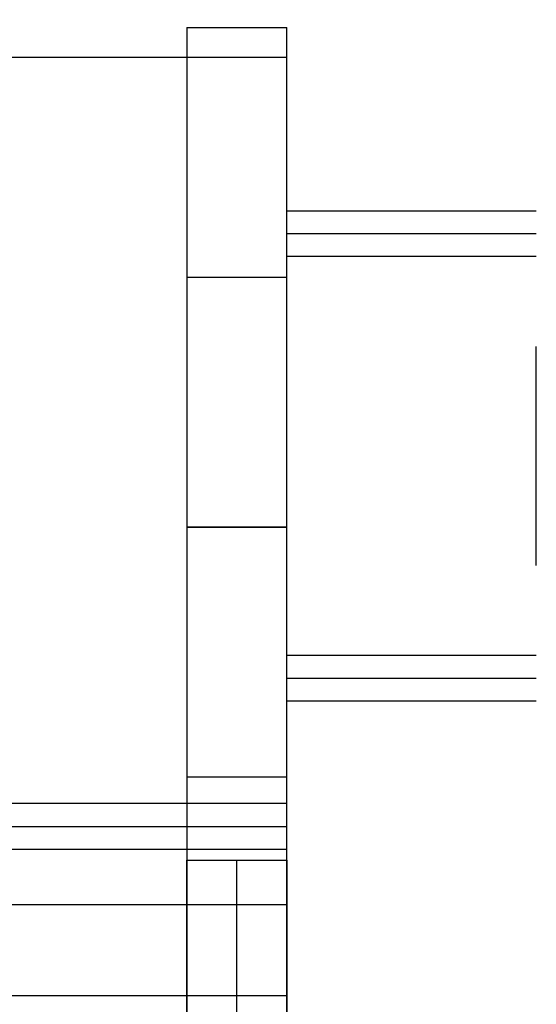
# Model space of a CAD drawing. Header units: millimetres. Extents: x -443 to 78, y -75 to 91.
# Tile 39 of 40: x 71.37 to 77.58, y 63.27 to 75.09. Entities that reach past the tile are written whole.
import ezdxf

# ---------------------------------------------------------------- set-up
doc = ezdxf.new("R2010")
doc.units = ezdxf.units.MM
doc.header["$MEASUREMENT"] = 0
doc.layers.add('Predefinito', color=5, linetype='Continuous')

msp = doc.modelspace()

# ---------------------------------------------------------------- linework, layer by layer
at = {"layer": 'Predefinito', "extrusion": (1, 0, 0)}
for points in [[(89.809, 37.552), (39.125, 150.656)], [(38.03, 150.165), (88.714, 37.062)], [(72.798, 16.906), (84.697, 23.005)], [(84.15, 24.073), (72.25, 17.974)], [(75, 11.2), (75, 38)], [(65, 48), (65.222, 47.998), (65.446, 47.99), (65.671, 47.977), (65.899, 47.96), (66.127, 47.936), (66.357, 47.908), (66.588, 47.873), (66.82, 47.833), (67.052, 47.787), (67.285, 47.735), (67.518, 47.678), (67.752, 47.614), (67.985, 47.544), (68.217, 47.468), (68.45, 47.386), (68.681, 47.298), (68.911, 47.203), (69.14, 47.103), (69.367, 46.996), (69.593, 46.883), (69.816, 46.764), (70.038, 46.638), (70.256, 46.507), (70.472, 46.37), (70.685, 46.227), (70.895, 46.078), (71.101, 45.924), (71.303, 45.764), (71.501, 45.598), (71.696, 45.427), (71.886, 45.252), (72.071, 45.071), (72.252, 44.886), (72.427, 44.696), (72.598, 44.501), (72.764, 44.303), (72.924, 44.101), (73.078, 43.895), (73.227, 43.685), (73.37, 43.472), (73.507, 43.256), (73.638, 43.038), (73.764, 42.816), (73.883, 42.593), (73.996, 42.367), (74.103, 42.14), (74.203, 41.911), (74.298, 41.681), (74.386, 41.45), (74.468, 41.217), (74.544, 40.985), (74.614, 40.752), (74.678, 40.518), (74.735, 40.285), (74.787, 40.052), (74.833, 39.82), (74.873, 39.588), (74.908, 39.357), (74.936, 39.127), (74.96, 38.899), (74.977, 38.671), (74.99, 38.446), (74.998, 38.222), (75, 38)], [(65, 48), (65.222, 47.998), (65.446, 47.99), (65.671, 47.977), (65.899, 47.96), (66.127, 47.936), (66.357, 47.908), (66.588, 47.873), (66.82, 47.833), (67.052, 47.787), (67.285, 47.735), (67.518, 47.678), (67.752, 47.614), (67.985, 47.544), (68.217, 47.468), (68.45, 47.386), (68.681, 47.298), (68.911, 47.203), (69.14, 47.103), (69.367, 46.996), (69.593, 46.883), (69.816, 46.764), (70.038, 46.638), (70.256, 46.507), (70.472, 46.37), (70.685, 46.227), (70.895, 46.078), (71.101, 45.924), (71.303, 45.764), (71.501, 45.598), (71.696, 45.427), (71.886, 45.252), (72.071, 45.071), (72.252, 44.886), (72.427, 44.696), (72.598, 44.501), (72.764, 44.303), (72.924, 44.101), (73.078, 43.895), (73.227, 43.685), (73.37, 43.472), (73.507, 43.256), (73.638, 43.038), (73.764, 42.816), (73.883, 42.593), (73.996, 42.367), (74.103, 42.14), (74.203, 41.911), (74.298, 41.681), (74.386, 41.45), (74.468, 41.217), (74.544, 40.985), (74.614, 40.752), (74.678, 40.518), (74.735, 40.285), (74.787, 40.052), (74.833, 39.82), (74.873, 39.588), (74.908, 39.357), (74.936, 39.127), (74.96, 38.899), (74.977, 38.671), (74.99, 38.446), (74.998, 38.222), (75, 38)], [(75, 38), (75, 11.2)], [(75, 38), (74.998, 38.222), (74.99, 38.446), (74.977, 38.671), (74.96, 38.899), (74.936, 39.127), (74.908, 39.357), (74.873, 39.588), (74.833, 39.82), (74.787, 40.052), (74.735, 40.285), (74.678, 40.518), (74.614, 40.752), (74.544, 40.985), (74.468, 41.217), (74.386, 41.45), (74.298, 41.681), (74.203, 41.911), (74.103, 42.14), (73.996, 42.367), (73.883, 42.593), (73.764, 42.816), (73.638, 43.038), (73.507, 43.256), (73.37, 43.472), (73.227, 43.685), (73.078, 43.895), (72.924, 44.101), (72.764, 44.303), (72.598, 44.501), (72.427, 44.696), (72.252, 44.886), (72.071, 45.071), (71.886, 45.252), (71.696, 45.427), (71.501, 45.598), (71.303, 45.764), (71.101, 45.924), (70.895, 46.078), (70.685, 46.227), (70.472, 46.37), (70.256, 46.507), (70.038, 46.638), (69.816, 46.764), (69.593, 46.883), (69.367, 46.996), (69.14, 47.103), (68.911, 47.203), (68.681, 47.298), (68.45, 47.386), (68.217, 47.468), (67.985, 47.544), (67.752, 47.614), (67.518, 47.678), (67.285, 47.735), (67.052, 47.787), (66.82, 47.833), (66.588, 47.873), (66.357, 47.908), (66.127, 47.936), (65.899, 47.96), (65.671, 47.977), (65.446, 47.99), (65.222, 47.998), (65, 48)], [(72.25, 17.974), (72.798, 16.906)], [(72.798, 16.906), (72.25, 17.974)], [(72.798, 16.906), (67.458, 14.169)], [(72.798, 16.906), (72.25, 17.974)], [(66.911, 15.237), (72.25, 17.974)], [(69, 12), (69.067, 12.001), (69.134, 12.003), (69.201, 12.007), (69.27, 12.012), (69.338, 12.019), (69.407, 12.028), (69.476, 12.038), (69.546, 12.05), (69.616, 12.064), (69.686, 12.079), (69.755, 12.097), (69.825, 12.116), (69.895, 12.137), (69.965, 12.16), (70.035, 12.184), (70.104, 12.211), (70.173, 12.239), (70.242, 12.269), (70.31, 12.301), (70.378, 12.335), (70.445, 12.371), (70.511, 12.408), (70.577, 12.448), (70.642, 12.489), (70.705, 12.532), (70.768, 12.577), (70.83, 12.623), (70.891, 12.671), (70.95, 12.721), (71.009, 12.772), (71.066, 12.824), (71.121, 12.879), (71.176, 12.934), (71.228, 12.991), (71.279, 13.05), (71.329, 13.109), (71.377, 13.17), (71.423, 13.232), (71.468, 13.295), (71.511, 13.358), (71.552, 13.423), (71.592, 13.489), (71.629, 13.555), (71.665, 13.622), (71.699, 13.69), (71.731, 13.758), (71.761, 13.827), (71.789, 13.896), (71.816, 13.965), (71.84, 14.035), (71.863, 14.105), (71.884, 14.175), (71.903, 14.245), (71.921, 14.314), (71.936, 14.384), (71.95, 14.454), (71.962, 14.524), (71.972, 14.593), (71.981, 14.662), (71.988, 14.73), (71.993, 14.799), (71.997, 14.866), (71.999, 14.933), (72, 15), (71.999, 15.067), (71.997, 15.134), (71.993, 15.201), (71.988, 15.27), (71.981, 15.338), (71.972, 15.407), (71.962, 15.476), (71.95, 15.546), (71.936, 15.616), (71.921, 15.686), (71.903, 15.755), (71.884, 15.825), (71.863, 15.895), (71.84, 15.965), (71.816, 16.035), (71.789, 16.104), (71.761, 16.173), (71.731, 16.242), (71.699, 16.31), (71.665, 16.378), (71.629, 16.445), (71.592, 16.511), (71.552, 16.577), (71.511, 16.642), (71.468, 16.705), (71.423, 16.768), (71.377, 16.83), (71.329, 16.891), (71.279, 16.95), (71.228, 17.009), (71.176, 17.066), (71.121, 17.121), (71.066, 17.176), (71.009, 17.228), (70.95, 17.279), (70.891, 17.329), (70.83, 17.377), (70.768, 17.423), (70.705, 17.468), (70.642, 17.511), (70.577, 17.552), (70.511, 17.592), (70.445, 17.629), (70.378, 17.665), (70.31, 17.699), (70.242, 17.731), (70.173, 17.761), (70.104, 17.789), (70.035, 17.816), (69.965, 17.84), (69.895, 17.863), (69.825, 17.884), (69.755, 17.903), (69.686, 17.921), (69.616, 17.936), (69.546, 17.95), (69.476, 17.962), (69.407, 17.972), (69.338, 17.981), (69.27, 17.988), (69.201, 17.993), (69.134, 17.997), (69.067, 17.999), (69, 18)], [(69, 12), (69.067, 12.001), (69.134, 12.003), (69.201, 12.007), (69.27, 12.012), (69.338, 12.019), (69.407, 12.028), (69.476, 12.038), (69.546, 12.05), (69.616, 12.064), (69.686, 12.079), (69.755, 12.097), (69.825, 12.116), (69.895, 12.137), (69.965, 12.16), (70.035, 12.184), (70.104, 12.211), (70.173, 12.239), (70.242, 12.269), (70.31, 12.301), (70.378, 12.335), (70.445, 12.371), (70.511, 12.408), (70.577, 12.448), (70.642, 12.489), (70.705, 12.532), (70.768, 12.577), (70.83, 12.623), (70.891, 12.671), (70.95, 12.721), (71.009, 12.772), (71.066, 12.824), (71.121, 12.879), (71.176, 12.934), (71.228, 12.991), (71.279, 13.05), (71.329, 13.109), (71.377, 13.17), (71.423, 13.232), (71.468, 13.295), (71.511, 13.358), (71.552, 13.423), (71.592, 13.489), (71.629, 13.555), (71.665, 13.622), (71.699, 13.69), (71.731, 13.758), (71.761, 13.827), (71.789, 13.896), (71.816, 13.965), (71.84, 14.035), (71.863, 14.105), (71.884, 14.175), (71.903, 14.245), (71.921, 14.314), (71.936, 14.384), (71.95, 14.454), (71.962, 14.524), (71.972, 14.593), (71.981, 14.662), (71.988, 14.73), (71.993, 14.799), (71.997, 14.866), (71.999, 14.933), (72, 15), (71.999, 15.067), (71.997, 15.134), (71.993, 15.201), (71.988, 15.27), (71.981, 15.338), (71.972, 15.407), (71.962, 15.476), (71.95, 15.546), (71.936, 15.616), (71.921, 15.686), (71.903, 15.755), (71.884, 15.825), (71.863, 15.895), (71.84, 15.965), (71.816, 16.035), (71.789, 16.104), (71.761, 16.173), (71.731, 16.242), (71.699, 16.31), (71.665, 16.378), (71.629, 16.445), (71.592, 16.511), (71.552, 16.577), (71.511, 16.642), (71.468, 16.705), (71.423, 16.768), (71.377, 16.83), (71.329, 16.891), (71.279, 16.95), (71.228, 17.009), (71.176, 17.066), (71.121, 17.121), (71.066, 17.176), (71.009, 17.228), (70.95, 17.279), (70.891, 17.329), (70.83, 17.377), (70.768, 17.423), (70.705, 17.468), (70.642, 17.511), (70.577, 17.552), (70.511, 17.592), (70.445, 17.629), (70.378, 17.665), (70.31, 17.699), (70.242, 17.731), (70.173, 17.761), (70.104, 17.789), (70.035, 17.816), (69.965, 17.84), (69.895, 17.863), (69.825, 17.884), (69.755, 17.903), (69.686, 17.921), (69.616, 17.936), (69.546, 17.95), (69.476, 17.962), (69.407, 17.972), (69.338, 17.981), (69.27, 17.988), (69.201, 17.993), (69.134, 17.997), (69.067, 17.999), (69, 18)], [(69, 18), (69.067, 17.999), (69.134, 17.997), (69.201, 17.993), (69.27, 17.988), (69.338, 17.981), (69.407, 17.972), (69.476, 17.962), (69.546, 17.95), (69.616, 17.936), (69.686, 17.921), (69.755, 17.903), (69.825, 17.884), (69.895, 17.863), (69.965, 17.84), (70.035, 17.816), (70.104, 17.789), (70.173, 17.761), (70.242, 17.731), (70.31, 17.699), (70.378, 17.665), (70.445, 17.629), (70.511, 17.592), (70.577, 17.552), (70.642, 17.511), (70.705, 17.468), (70.768, 17.423), (70.83, 17.377), (70.891, 17.329), (70.95, 17.279), (71.009, 17.228), (71.066, 17.176), (71.121, 17.121), (71.176, 17.066), (71.228, 17.009), (71.279, 16.95), (71.329, 16.891), (71.377, 16.83), (71.423, 16.768), (71.468, 16.705), (71.511, 16.642), (71.552, 16.577), (71.592, 16.511), (71.629, 16.445), (71.665, 16.378), (71.699, 16.31), (71.731, 16.242), (71.761, 16.173), (71.789, 16.104), (71.816, 16.035), (71.84, 15.965), (71.863, 15.895), (71.884, 15.825), (71.903, 15.755), (71.921, 15.686), (71.936, 15.616), (71.95, 15.546), (71.962, 15.476), (71.972, 15.407), (71.981, 15.338), (71.988, 15.27), (71.993, 15.201), (71.997, 15.134), (71.999, 15.067), (72, 15), (71.999, 14.933), (71.997, 14.866), (71.993, 14.799), (71.988, 14.73), (71.981, 14.662), (71.972, 14.593), (71.962, 14.524), (71.95, 14.454), (71.936, 14.384), (71.921, 14.314), (71.903, 14.245), (71.884, 14.175), (71.863, 14.105), (71.84, 14.035), (71.816, 13.965), (71.789, 13.896), (71.761, 13.827), (71.731, 13.758), (71.699, 13.69), (71.665, 13.622), (71.629, 13.555), (71.592, 13.489), (71.552, 13.423), (71.511, 13.358), (71.468, 13.295), (71.423, 13.232), (71.377, 13.17), (71.329, 13.109), (71.279, 13.05), (71.228, 12.991), (71.176, 12.934), (71.121, 12.879), (71.066, 12.824), (71.009, 12.772), (70.95, 12.721), (70.891, 12.671), (70.83, 12.623), (70.768, 12.577), (70.705, 12.532), (70.642, 12.489), (70.577, 12.448), (70.511, 12.408), (70.445, 12.371), (70.378, 12.335), (70.31, 12.301), (70.242, 12.269), (70.173, 12.239), (70.104, 12.211), (70.035, 12.184), (69.965, 12.16), (69.895, 12.137), (69.825, 12.116), (69.755, 12.097), (69.686, 12.079), (69.616, 12.064), (69.546, 12.05), (69.476, 12.038), (69.407, 12.028), (69.338, 12.019), (69.27, 12.012), (69.201, 12.007), (69.134, 12.003), (69.067, 12.001), (69, 12)], [(69.854, 15.397), (69.854, 16.746)], [(69, 18), (68.933, 17.999), (68.866, 17.997), (68.799, 17.993), (68.73, 17.988), (68.662, 17.981), (68.593, 17.972), (68.524, 17.962), (68.454, 17.95), (68.384, 17.936), (68.314, 17.921), (68.245, 17.903), (68.175, 17.884), (68.105, 17.863), (68.035, 17.84), (67.965, 17.816), (67.896, 17.789), (67.827, 17.761), (67.758, 17.731), (67.69, 17.699), (67.622, 17.665), (67.555, 17.629), (67.489, 17.592), (67.423, 17.552), (67.358, 17.511), (67.295, 17.468), (67.232, 17.423), (67.17, 17.377), (67.109, 17.329), (67.05, 17.279), (66.991, 17.228), (66.934, 17.176), (66.879, 17.121), (66.824, 17.066), (66.772, 17.009), (66.721, 16.95), (66.671, 16.891), (66.623, 16.83), (66.577, 16.768), (66.532, 16.705), (66.489, 16.642), (66.448, 16.577), (66.408, 16.511), (66.371, 16.445), (66.335, 16.378), (66.301, 16.31), (66.269, 16.242), (66.239, 16.173), (66.211, 16.104), (66.184, 16.035), (66.16, 15.965), (66.137, 15.895), (66.116, 15.825), (66.097, 15.755), (66.079, 15.686), (66.064, 15.616), (66.05, 15.546), (66.038, 15.476), (66.028, 15.407), (66.019, 15.338), (66.012, 15.27), (66.007, 15.201), (66.003, 15.134), (66.001, 15.067), (66, 15), (66.001, 14.933), (66.003, 14.866), (66.007, 14.799), (66.012, 14.73), (66.019, 14.662), (66.028, 14.593), (66.038, 14.524), (66.05, 14.454), (66.064, 14.384), (66.079, 14.314), (66.097, 14.245), (66.116, 14.175), (66.137, 14.105), (66.16, 14.035), (66.184, 13.965), (66.211, 13.896), (66.239, 13.827), (66.269, 13.758), (66.301, 13.69), (66.335, 13.622), (66.371, 13.555), (66.408, 13.489), (66.448, 13.423), (66.489, 13.358), (66.532, 13.295), (66.577, 13.232), (66.623, 13.17), (66.671, 13.109), (66.721, 13.05), (66.772, 12.991), (66.824, 12.934), (66.879, 12.879), (66.934, 12.824), (66.991, 12.772), (67.05, 12.721), (67.109, 12.671), (67.17, 12.623), (67.232, 12.577), (67.295, 12.532), (67.358, 12.489), (67.423, 12.448), (67.489, 12.408), (67.555, 12.371), (67.622, 12.335), (67.69, 12.301), (67.758, 12.269), (67.827, 12.239), (67.896, 12.211), (67.965, 12.184), (68.035, 12.16), (68.105, 12.137), (68.175, 12.116), (68.245, 12.097), (68.314, 12.079), (68.384, 12.064), (68.454, 12.05), (68.524, 12.038), (68.593, 12.028), (68.662, 12.019), (68.73, 12.012), (68.799, 12.007), (68.866, 12.003), (68.933, 12.001), (69, 12)], [(69, 18), (68.933, 17.999), (68.866, 17.997), (68.799, 17.993), (68.73, 17.988), (68.662, 17.981), (68.593, 17.972), (68.524, 17.962), (68.454, 17.95), (68.384, 17.936), (68.314, 17.921), (68.245, 17.903), (68.175, 17.884), (68.105, 17.863), (68.035, 17.84), (67.965, 17.816), (67.896, 17.789), (67.827, 17.761), (67.758, 17.731), (67.69, 17.699), (67.622, 17.665), (67.555, 17.629), (67.489, 17.592), (67.423, 17.552), (67.358, 17.511), (67.295, 17.468), (67.232, 17.423), (67.17, 17.377), (67.109, 17.329), (67.05, 17.279), (66.991, 17.228), (66.934, 17.176), (66.879, 17.121), (66.824, 17.066), (66.772, 17.009), (66.721, 16.95), (66.671, 16.891), (66.623, 16.83), (66.577, 16.768), (66.532, 16.705), (66.489, 16.642), (66.448, 16.577), (66.408, 16.511), (66.371, 16.445), (66.335, 16.378), (66.301, 16.31), (66.269, 16.242), (66.239, 16.173), (66.211, 16.104), (66.184, 16.035), (66.16, 15.965), (66.137, 15.895), (66.116, 15.825), (66.097, 15.755), (66.079, 15.686), (66.064, 15.616), (66.05, 15.546), (66.038, 15.476), (66.028, 15.407), (66.019, 15.338), (66.012, 15.27), (66.007, 15.201), (66.003, 15.134), (66.001, 15.067), (66, 15), (66.001, 14.933), (66.003, 14.866), (66.007, 14.799), (66.012, 14.73), (66.019, 14.662), (66.028, 14.593), (66.038, 14.524), (66.05, 14.454), (66.064, 14.384), (66.079, 14.314), (66.097, 14.245), (66.116, 14.175), (66.137, 14.105), (66.16, 14.035), (66.184, 13.965), (66.211, 13.896), (66.239, 13.827), (66.269, 13.758), (66.301, 13.69), (66.335, 13.622), (66.371, 13.555), (66.408, 13.489), (66.448, 13.423), (66.489, 13.358), (66.532, 13.295), (66.577, 13.232), (66.623, 13.17), (66.671, 13.109), (66.721, 13.05), (66.772, 12.991), (66.824, 12.934), (66.879, 12.879), (66.934, 12.824), (66.991, 12.772), (67.05, 12.721), (67.109, 12.671), (67.17, 12.623), (67.232, 12.577), (67.295, 12.532), (67.358, 12.489), (67.423, 12.448), (67.489, 12.408), (67.555, 12.371), (67.622, 12.335), (67.69, 12.301), (67.758, 12.269), (67.827, 12.239), (67.896, 12.211), (67.965, 12.184), (68.035, 12.16), (68.105, 12.137), (68.175, 12.116), (68.245, 12.097), (68.314, 12.079), (68.384, 12.064), (68.454, 12.05), (68.524, 12.038), (68.593, 12.028), (68.662, 12.019), (68.73, 12.012), (68.799, 12.007), (68.866, 12.003), (68.933, 12.001), (69, 12)], [(69, 12), (68.933, 12.001), (68.866, 12.003), (68.799, 12.007), (68.73, 12.012), (68.662, 12.019), (68.593, 12.028), (68.524, 12.038), (68.454, 12.05), (68.384, 12.064), (68.314, 12.079), (68.245, 12.097), (68.175, 12.116), (68.105, 12.137), (68.035, 12.16), (67.965, 12.184), (67.896, 12.211), (67.827, 12.239), (67.758, 12.269), (67.69, 12.301), (67.622, 12.335), (67.555, 12.371), (67.489, 12.408), (67.423, 12.448), (67.358, 12.489), (67.295, 12.532), (67.232, 12.577), (67.17, 12.623), (67.109, 12.671), (67.05, 12.721), (66.991, 12.772), (66.934, 12.824), (66.879, 12.879), (66.824, 12.934), (66.772, 12.991), (66.721, 13.05), (66.671, 13.109), (66.623, 13.17), (66.577, 13.232), (66.532, 13.295), (66.489, 13.358), (66.448, 13.423), (66.408, 13.489), (66.371, 13.555), (66.335, 13.622), (66.301, 13.69), (66.269, 13.758), (66.239, 13.827), (66.211, 13.896), (66.184, 13.965), (66.16, 14.035), (66.137, 14.105), (66.116, 14.175), (66.097, 14.245), (66.079, 14.314), (66.064, 14.384), (66.05, 14.454), (66.038, 14.524), (66.028, 14.593), (66.019, 14.662), (66.012, 14.73), (66.007, 14.799), (66.003, 14.866), (66.001, 14.933), (66, 15), (66.001, 15.067), (66.003, 15.134), (66.007, 15.201), (66.012, 15.27), (66.019, 15.338), (66.028, 15.407), (66.038, 15.476), (66.05, 15.546), (66.064, 15.616), (66.079, 15.686), (66.097, 15.755), (66.116, 15.825), (66.137, 15.895), (66.16, 15.965), (66.184, 16.035), (66.211, 16.104), (66.239, 16.173), (66.269, 16.242), (66.301, 16.31), (66.335, 16.378), (66.371, 16.445), (66.408, 16.511), (66.448, 16.577), (66.489, 16.642), (66.532, 16.705), (66.577, 16.768), (66.623, 16.83), (66.671, 16.891), (66.721, 16.95), (66.772, 17.009), (66.824, 17.066), (66.879, 17.121), (66.934, 17.176), (66.991, 17.228), (67.05, 17.279), (67.109, 17.329), (67.17, 17.377), (67.232, 17.423), (67.295, 17.468), (67.358, 17.511), (67.423, 17.552), (67.489, 17.592), (67.555, 17.629), (67.622, 17.665), (67.69, 17.699), (67.758, 17.731), (67.827, 17.761), (67.896, 17.789), (67.965, 17.816), (68.035, 17.84), (68.105, 17.863), (68.175, 17.884), (68.245, 17.903), (68.314, 17.921), (68.384, 17.936), (68.454, 17.95), (68.524, 17.962), (68.593, 17.972), (68.662, 17.981), (68.73, 17.988), (68.799, 17.993), (68.866, 17.997), (68.933, 17.999), (69, 18)], [(67.458, 14.169), (65.678, 13.257)], [(67.458, 14.169), (66.911, 15.237)], [(66.911, 15.237), (67.458, 14.169)], [(66.911, 15.237), (67.458, 14.169)], [(65.131, 14.325), (66.911, 15.237)], [(66.294, 13.573), (66.294, 14.921)], [(65.131, 14.325), (65.678, 13.257)]]:
    msp.add_lwpolyline(points, dxfattribs=at)
at = {"layer": 'Predefinito', "extrusion": (0, 1, 0)}
for points in [[(-63.378, 1.2), (-63.6, 1.202), (-63.824, 1.21), (-64.05, 1.223), (-64.277, 1.24), (-64.505, 1.264), (-64.735, 1.292), (-64.966, 1.327), (-65.198, 1.367), (-65.43, 1.413), (-65.663, 1.465), (-65.897, 1.522), (-66.13, 1.586), (-66.363, 1.656), (-66.596, 1.732), (-66.828, 1.814), (-67.059, 1.902), (-67.289, 1.997), (-67.518, 2.097), (-67.746, 2.204), (-67.971, 2.317), (-68.195, 2.436), (-68.416, 2.562), (-68.635, 2.693), (-68.85, 2.83), (-69.063, 2.973), (-69.273, 3.122), (-69.479, 3.276), (-69.681, 3.436), (-69.88, 3.602), (-70.074, 3.773), (-70.264, 3.948), (-70.449, 4.129), (-70.63, 4.314), (-70.806, 4.504), (-70.976, 4.699), (-71.142, 4.897), (-71.302, 5.099), (-71.456, 5.305), (-71.605, 5.515), (-71.748, 5.728), (-71.885, 5.944), (-72.017, 6.162), (-72.142, 6.384), (-72.261, 6.607), (-72.374, 6.833), (-72.481, 7.06), (-72.582, 7.289), (-72.676, 7.519), (-72.764, 7.75), (-72.847, 7.983), (-72.923, 8.215), (-72.992, 8.448), (-73.056, 8.682), (-73.114, 8.915), (-73.166, 9.148), (-73.211, 9.38), (-73.251, 9.612), (-73.286, 9.843), (-73.315, 10.073), (-73.338, 10.301), (-73.356, 10.529), (-73.368, 10.754), (-73.376, 10.978), (-73.378, 11.2)], [(-74.578, 11.2), (-74.576, 10.951), (-74.567, 10.701), (-74.553, 10.448), (-74.533, 10.194), (-74.507, 9.938), (-74.475, 9.68), (-74.436, 9.422), (-74.391, 9.162), (-74.34, 8.902), (-74.282, 8.641), (-74.217, 8.38), (-74.146, 8.118), (-74.068, 7.857), (-73.983, 7.596), (-73.891, 7.336), (-73.792, 7.077), (-73.686, 6.819), (-73.573, 6.563), (-73.454, 6.308), (-73.327, 6.056), (-73.194, 5.806), (-73.053, 5.558), (-72.906, 5.313), (-72.753, 5.071), (-72.592, 4.833), (-72.426, 4.598), (-72.253, 4.367), (-72.073, 4.141), (-71.888, 3.918), (-71.697, 3.701), (-71.5, 3.488), (-71.298, 3.28), (-71.09, 3.078), (-70.878, 2.881), (-70.66, 2.69), (-70.438, 2.505), (-70.211, 2.326), (-69.98, 2.153), (-69.745, 1.986), (-69.507, 1.826), (-69.265, 1.672), (-69.02, 1.525), (-68.773, 1.385), (-68.522, 1.251), (-68.27, 1.125), (-68.015, 1.005), (-67.759, 0.892), (-67.501, 0.786), (-67.242, 0.688), (-66.982, 0.596), (-66.721, 0.511), (-66.46, 0.432), (-66.199, 0.361), (-65.938, 0.296), (-65.677, 0.238), (-65.416, 0.187), (-65.157, 0.142), (-64.898, 0.104), (-64.641, 0.071), (-64.385, 0.045), (-64.13, 0.025), (-63.878, 0.011), (-63.627, 0.003), (-63.378, 0)]]:
    msp.add_lwpolyline(points, dxfattribs=at)
at = {"layer": 'Predefinito'}
for points in [[(73.378, 75), (74.578, 75)], [(73.378, 75), (73.378, -75)], [(73.378, 75), (74.578, 75)], [(73.378, 75), (73.378, 59.917)], [(74.578, -75), (74.578, 75)], [(74.578, 60.96), (74.578, 75)], [(74.578, 74.64), (-75.422, 74.64)], [(74.578, 72.798), (77.578, 72.798)], [(74.578, 72.524), (77.578, 72.524)], [(77.578, 72.25), (74.578, 72.25)], [(73.378, 72), (74.578, 72)], [(77.578, 68.539), (77.578, 71.169)], [(73.378, 69), (74.578, 69)], [(74.578, 69), (73.378, 69)], [(77.578, 67.458), (74.578, 67.458)], [(74.578, 65.171), (74.578, 67.418)], [(74.578, 67.184), (77.578, 67.184)], [(74.578, 65.679), (74.578, 66.994)], [(74.578, 66.911), (77.578, 66.911)], [(73.378, 66), (74.578, 66)], [(74.578, 65.678), (-75.422, 65.678)], [(-75.422, 65.405), (74.578, 65.405)], [(-75.422, 65.131), (74.578, 65.131)], [(73.378, -65), (73.378, 65)], [(73.378, 65), (74.578, 65)], [(73.978, -65), (73.978, 65)], [(74.578, 65), (74.578, -65)], [(-75.422, 64.467), (74.578, 64.467)], [(-75.422, 63.372), (74.578, 63.372)]]:
    msp.add_lwpolyline(points, dxfattribs=at)

doc.saveas('drawing.dxf')
